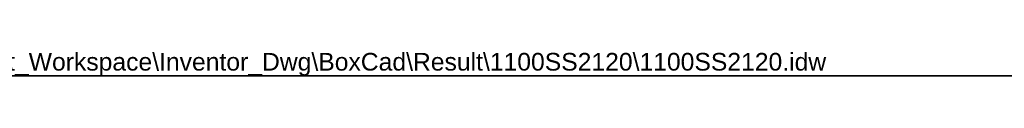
# Model space of a CAD drawing. Header units: inches. Extents: x 0 to 400, y -11 to 260.
# Tile 3 of 14: x 159.19 to 279.53, y 256.56 to 259.64. Entities that reach past the tile are written whole.
import ezdxf

# ---------------------------------------------------------------- set-up
doc = ezdxf.new("R2010")
doc.units = ezdxf.units.IN
doc.header["$LTSCALE"] = 24.005935
doc.header["$MEASUREMENT"] = 0
doc.layers.get('0').update_dxf_attribs({"lineweight": 25})
doc.layers.add('Sketch Geometry(ANSI)', color=7, linetype='Continuous', lineweight=25)
doc.layers.add('Symbols(ANSI)', color=7, linetype='Continuous', lineweight=25)
doc.styles.add('Current-ANSI', font='arial.ttf')

# ---------------------------------------------------------------- blocks, each defined once
blk = doc.blocks.new('Borders 12_EXM - B (Inch)')
at = {"layer": 'Sketch Geometry(ANSI)', "linetype": 'Continuous', "lineweight": 35}
blk.add_line((16.3979, 10.6915), (0.5229, 10.6915), dxfattribs=at)
at = {"layer": 'Symbols(ANSI)', "color": 7, "style": 'Current-ANSI'}
blk.add_attdef('FILENAME_AND_PATH_001', (6.1601, 10.7181), '', height=0.09, dxfattribs=at)

msp = doc.modelspace()

# ---------------------------------------------------------------- block references
at = {"xscale": 24.0059345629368, "yscale": 24.0059345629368, "zscale": 24.0059345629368}
msp.add_blockref('Borders 12_EXM - B (Inch)', (0, 0), dxfattribs=at).add_auto_attribs({'FILENAME_AND_PATH_001': 'C:\\Vault_Workspace\\Inventor_Dwg\\BoxCad\\Result\\1100SS2120\\1100SS2120.idw'})

doc.saveas('drawing.dxf')
